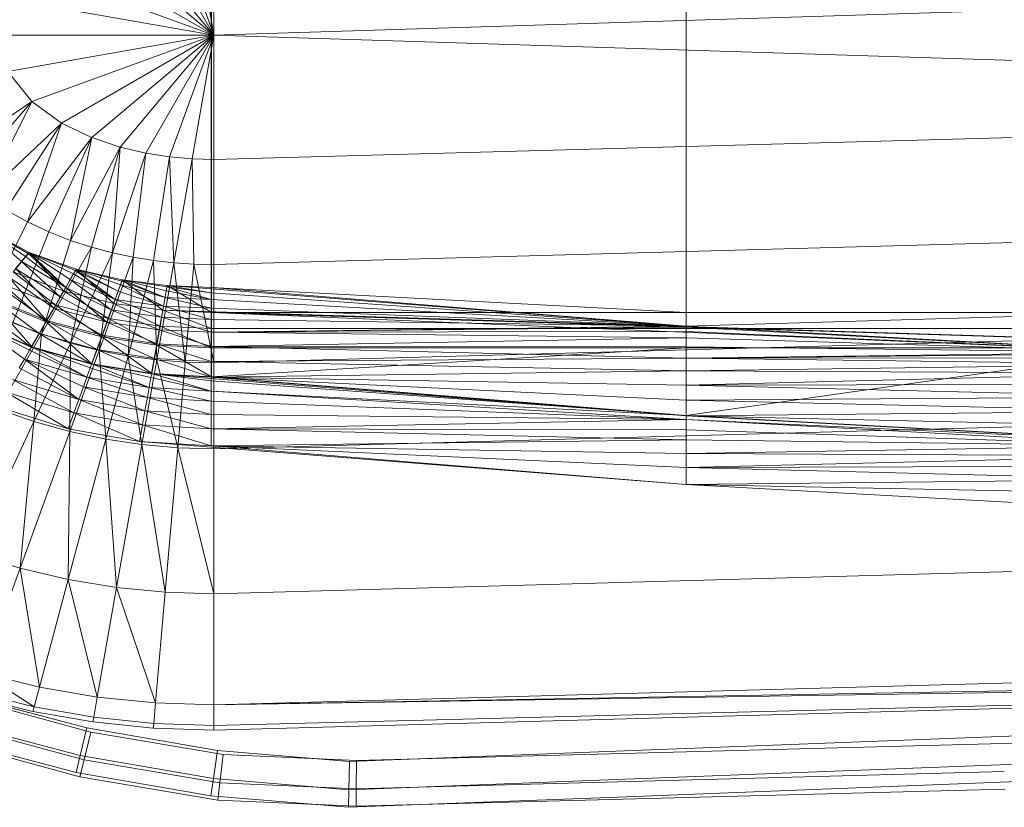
# Model space of a CAD drawing. Header units: metres. Extents: x 397.7 to 427.5, y 12.7 to 28.4.
# Tile 69 of 130: x 406.857 to 407.095, y 27.037 to 27.227. Entities that reach past the tile are written whole.
import ezdxf

# ---------------------------------------------------------------- set-up
doc = ezdxf.new("R2010")
doc.units = ezdxf.units.M
doc.layers.add('A-DETL-____-MBND', color=7, linetype='Continuous', lineweight=18)

# ---------------------------------------------------------------- blocks, each defined once
blk = doc.blocks.new('Family - Inodor P2-153281-05_ELEC_P2')
at = {"layer": 'A-DETL-____-MBND', "color": 253, "true_color": 0xaaaaaa}
for p, q in [((0.21593, 0.13288), (0.21593, 0.26697)), ((0.21593, 0.26697), (0.21593, 0.13288)), ((0.33082, 0.26697), (0.33082, 0.13288)), ((0.33082, 0.26697), (0.33082, 0.13288)), ((0.33082, 0.26697), (0.33082, 0.13288)), ((0.33082, 0.26697), (0.33082, 0.13288)), ((0.21587, 0.2609), (0.21587, 0.13894)), ((0.21587, 0.2609), (0.21587, 0.13894)), ((0.21652, 0.19991), (0.20581, 0.22933)), ((0.21652, 0.19991), (0.21124, 0.22982)), ((0.21652, 0.22997), (0.21652, 0.19991)), ((0.21652, 0.19991), (0.19381, 0.22697)), ((0.21652, 0.19991), (0.20005, 0.22843)), ((0.21652, 0.19991), (0.18699, 0.22469)), ((0.21652, 0.19991), (0.17968, 0.22118)), ((0.21652, 0.19991), (0.17244, 0.21596)), ((0.7262, 0.2159), (0.21652, 0.19991)), ((0.21652, 0.19991), (0.16667, 0.2087)), ((0.21652, 0.19991), (0.16439, 0.19991)), ((0.21652, 0.19991), (0.16667, 0.19112)), ((0.21652, 0.19991), (0.17244, 0.18387)), ((0.21652, 0.19991), (0.17968, 0.17865)), ((0.21652, 0.19991), (0.18699, 0.17514)), ((0.21652, 0.19991), (0.19381, 0.17286)), ((0.21652, 0.19991), (0.20005, 0.17139)), ((0.21652, 0.19991), (0.20581, 0.1705)), ((0.21652, 0.19991), (0.21124, 0.17001)), ((0.7262, 0.18393), (0.21652, 0.19991)), ((0.21652, 0.16986), (0.21652, 0.19991)), ((0.17244, 0.18387), (0.16667, 0.19112)), ((0.17244, 0.18387), (0.15155, 0.16962)), ((0.17244, 0.18387), (0.15617, 0.16507)), ((0.1611, 0.16111), (0.17244, 0.18387)), ((0.17968, 0.17865), (0.17244, 0.18387)), ((0.7262, 0.18393), (0.21652, 0.16986)), ((0.17968, 0.17865), (0.1611, 0.16111)), ((0.17968, 0.17865), (0.16621, 0.1577)), ((0.1714, 0.1548), (0.17968, 0.17865)), ((0.18699, 0.17514), (0.17968, 0.17865)), ((0.18699, 0.17514), (0.1714, 0.1548)), ((0.18699, 0.17514), (0.17661, 0.15235)), ((0.18179, 0.15031), (0.18699, 0.17514)), ((0.19381, 0.17286), (0.18699, 0.17514)), ((0.19381, 0.17286), (0.18179, 0.15031)), ((0.19381, 0.17286), (0.18692, 0.14864)), ((0.19198, 0.14729), (0.19381, 0.17286)), ((0.20005, 0.17139), (0.19381, 0.17286)), ((0.20005, 0.17139), (0.19198, 0.14729)), ((0.19698, 0.14623), (0.20005, 0.17139)), ((0.20581, 0.1705), (0.20005, 0.17139)), ((0.20581, 0.1705), (0.20192, 0.14543)), ((0.21124, 0.17001), (0.20581, 0.1705)), ((0.20681, 0.14488), (0.20581, 0.1705)), ((0.21124, 0.17001), (0.20681, 0.14488)), ((0.21652, 0.16986), (0.21124, 0.17001)), ((0.21167, 0.14455), (0.21124, 0.17001)), ((0.21652, 0.14444), (0.21652, 0.16986)), ((0.1714, 0.1548), (0.16621, 0.1577)), ((0.7262, 0.15852), (0.21652, 0.14444)), ((0.1718, 0.14741), (0.16048, 0.15344)), ((0.16048, 0.15344), (0.1718, 0.14741)), ((0.16048, 0.15344), (0.1718, 0.14741)), ((0.16048, 0.15344), (0.1718, 0.14741)), ((0.16048, 0.15344), (0.1716, 0.14717)), ((0.16048, 0.15344), (0.1716, 0.14717)), ((0.16048, 0.15344), (0.17097, 0.14641)), ((0.16048, 0.15344), (0.17097, 0.14641)), ((0.16048, 0.15344), (0.16994, 0.14519)), ((0.16048, 0.15344), (0.16994, 0.14519)), ((0.16093, 0.13366), (0.1714, 0.1548)), ((0.17661, 0.15235), (0.1714, 0.1548)), ((0.16785, 0.13041), (0.17661, 0.15235)), ((0.17482, 0.12769), (0.18179, 0.15031)), ((0.18179, 0.15031), (0.17661, 0.15235)), ((0.18692, 0.14864), (0.18179, 0.15031)), ((0.18692, 0.14864), (0.17482, 0.12769)), ((0.1818, 0.12547), (0.18692, 0.14864)), ((0.19198, 0.14729), (0.18692, 0.14864)), ((0.1718, 0.14741), (0.16795, 0.14272)), ((0.1718, 0.14741), (0.16795, 0.14272)), ((0.17097, 0.14641), (0.16994, 0.14519)), ((0.17097, 0.14641), (0.16994, 0.14519)), ((0.1716, 0.14717), (0.17097, 0.14641)), ((0.1716, 0.14717), (0.17097, 0.14641)), ((0.18066, 0.13893), (0.17097, 0.14641)), ((0.17097, 0.14641), (0.18066, 0.13893)), ((0.1718, 0.14741), (0.1716, 0.14717)), ((0.1718, 0.14741), (0.1716, 0.14717)), ((0.18066, 0.13893), (0.1716, 0.14717)), ((0.1716, 0.14717), (0.18066, 0.13893)), ((0.18319, 0.14332), (0.1718, 0.14741)), ((0.1718, 0.14741), (0.18319, 0.14332)), ((0.1718, 0.14741), (0.18021, 0.13804)), ((0.1718, 0.14741), (0.18021, 0.13804)), ((0.1718, 0.14741), (0.18319, 0.14332)), ((0.1718, 0.14741), (0.18066, 0.13893)), ((0.1718, 0.14741), (0.18319, 0.14332)), ((0.1718, 0.14741), (0.18303, 0.14305)), ((0.1718, 0.14741), (0.18303, 0.14305)), ((0.1718, 0.14741), (0.18254, 0.1422)), ((0.1718, 0.14741), (0.18254, 0.1422)), ((0.1718, 0.14741), (0.18174, 0.14081)), ((0.1718, 0.14741), (0.18174, 0.14081)), ((0.1718, 0.14741), (0.18066, 0.13893)), ((0.19198, 0.14729), (0.1818, 0.12547)), ((0.18878, 0.1237), (0.19198, 0.14729)), ((0.19698, 0.14623), (0.18878, 0.1237)), ((0.19698, 0.14623), (0.19198, 0.14729)), ((0.19574, 0.12235), (0.19698, 0.14623)), ((0.20192, 0.14543), (0.19574, 0.12235)), ((0.20192, 0.14543), (0.19698, 0.14623)), ((0.20681, 0.14488), (0.20192, 0.14543)), ((0.20268, 0.12141), (0.20192, 0.14543)), ((0.16994, 0.14519), (0.16855, 0.14353)), ((0.16994, 0.14519), (0.16855, 0.14353)), ((0.17932, 0.13662), (0.16855, 0.14353)), ((0.16855, 0.14353), (0.17777, 0.13393)), ((0.16855, 0.14353), (0.17932, 0.13662)), ((0.16855, 0.14353), (0.17777, 0.13393)), ((0.18066, 0.13893), (0.16994, 0.14519)), ((0.16994, 0.14519), (0.17932, 0.13662)), ((0.16994, 0.14519), (0.18066, 0.13893)), ((0.16994, 0.14519), (0.17932, 0.13662)), ((0.18319, 0.14332), (0.18021, 0.13804)), ((0.18319, 0.14332), (0.18021, 0.13804)), ((0.18303, 0.14305), (0.18254, 0.1422)), ((0.18303, 0.14305), (0.18254, 0.1422)), ((0.18319, 0.14332), (0.18303, 0.14305)), ((0.18319, 0.14332), (0.18303, 0.14305)), ((0.19335, 0.13804), (0.18303, 0.14305)), ((0.18303, 0.14305), (0.1926, 0.136)), ((0.18303, 0.14305), (0.19335, 0.13804)), ((0.18303, 0.14305), (0.1926, 0.136)), ((0.19434, 0.14076), (0.18319, 0.14332)), ((0.18319, 0.14332), (0.19434, 0.14076)), ((0.18319, 0.14332), (0.19232, 0.13505)), ((0.18319, 0.14332), (0.19232, 0.13505)), ((0.19434, 0.14076), (0.18319, 0.14332)), ((0.18319, 0.14332), (0.19335, 0.13804)), ((0.18319, 0.14332), (0.19434, 0.14076)), ((0.18319, 0.14332), (0.19423, 0.14047)), ((0.18319, 0.14332), (0.19423, 0.14047)), ((0.18319, 0.14332), (0.19389, 0.13955)), ((0.18319, 0.14332), (0.19389, 0.13955)), ((0.18319, 0.14332), (0.19335, 0.13804)), ((0.20681, 0.14488), (0.20268, 0.12141)), ((0.21167, 0.14455), (0.20681, 0.14488)), ((0.2096, 0.12085), (0.20681, 0.14488)), ((0.21167, 0.14455), (0.2096, 0.12085)), ((0.21652, 0.14444), (0.21167, 0.14455)), ((0.21652, 0.12067), (0.21167, 0.14455)), ((0.21652, 0.14444), (0.21652, 0.12067)), ((0.17777, 0.13393), (0.16682, 0.14147)), ((0.16682, 0.14147), (0.17605, 0.13096)), ((0.16682, 0.14147), (0.17777, 0.13393)), ((0.16682, 0.14147), (0.17605, 0.13096)), ((0.18021, 0.13804), (0.16795, 0.14272)), ((0.18021, 0.13804), (0.16795, 0.14272)), ((0.16795, 0.14272), (0.17826, 0.13467)), ((0.16795, 0.14272), (0.18021, 0.13804)), ((0.16795, 0.14272), (0.17826, 0.13467)), ((0.18174, 0.14081), (0.18066, 0.13893)), ((0.18174, 0.14081), (0.18066, 0.13893)), ((0.18254, 0.1422), (0.18174, 0.14081)), ((0.18254, 0.1422), (0.18174, 0.14081)), ((0.1926, 0.136), (0.18174, 0.14081)), ((0.18174, 0.14081), (0.19169, 0.13349)), ((0.18174, 0.14081), (0.1926, 0.136)), ((0.18174, 0.14081), (0.19169, 0.13349)), ((0.1926, 0.136), (0.18254, 0.1422)), ((0.18254, 0.1422), (0.1926, 0.136)), ((0.19434, 0.14076), (0.19232, 0.13505)), ((0.19434, 0.14076), (0.19232, 0.13505)), ((0.19434, 0.14076), (0.19423, 0.14047)), ((0.19434, 0.14076), (0.19423, 0.14047)), ((0.20519, 0.13938), (0.19434, 0.14076)), ((0.19434, 0.14076), (0.20519, 0.13938)), ((0.19434, 0.14076), (0.2042, 0.1334)), ((0.19434, 0.14076), (0.2042, 0.1334)), ((0.20519, 0.13938), (0.19434, 0.14076)), ((0.19434, 0.14076), (0.20469, 0.13653)), ((0.19434, 0.14076), (0.20519, 0.13938)), ((0.19434, 0.14076), (0.20514, 0.13907)), ((0.19434, 0.14076), (0.20514, 0.13907)), ((0.19434, 0.14076), (0.20497, 0.13811)), ((0.19434, 0.14076), (0.20497, 0.13811)), ((0.19434, 0.14076), (0.20469, 0.13653)), ((0.17605, 0.13096), (0.16483, 0.1391)), ((0.16483, 0.1391), (0.17605, 0.13096)), ((0.17826, 0.13467), (0.16545, 0.13974)), ((0.16545, 0.13974), (0.17592, 0.13062)), ((0.16545, 0.13974), (0.17826, 0.13467)), ((0.16545, 0.13974), (0.17592, 0.13062)), ((0.18066, 0.13893), (0.17932, 0.13662)), ((0.18066, 0.13893), (0.17932, 0.13662)), ((0.19169, 0.13349), (0.18066, 0.13893)), ((0.18066, 0.13893), (0.19063, 0.13057)), ((0.18066, 0.13893), (0.19169, 0.13349)), ((0.18066, 0.13893), (0.19063, 0.13057)), ((0.19389, 0.13955), (0.19335, 0.13804)), ((0.19389, 0.13955), (0.19335, 0.13804)), ((0.19423, 0.14047), (0.19389, 0.13955)), ((0.19423, 0.14047), (0.19389, 0.13955)), ((0.20469, 0.13653), (0.19389, 0.13955)), ((0.19389, 0.13955), (0.20431, 0.13439)), ((0.19389, 0.13955), (0.20469, 0.13653)), ((0.19389, 0.13955), (0.20431, 0.13439)), ((0.20469, 0.13653), (0.19423, 0.14047)), ((0.19423, 0.14047), (0.20469, 0.13653)), ((0.20519, 0.13938), (0.2042, 0.1334)), ((0.20519, 0.13938), (0.2042, 0.1334)), ((0.20514, 0.13907), (0.20497, 0.13811)), ((0.20514, 0.13907), (0.20497, 0.13811)), ((0.20519, 0.13938), (0.20514, 0.13907)), ((0.20519, 0.13938), (0.20514, 0.13907)), ((0.21587, 0.13765), (0.20514, 0.13907)), ((0.20514, 0.13907), (0.21587, 0.13605)), ((0.20514, 0.13907), (0.21587, 0.13765)), ((0.20514, 0.13907), (0.21587, 0.13605)), ((0.20519, 0.13938), (0.21587, 0.13894)), ((0.20519, 0.13938), (0.21587, 0.13894)), ((0.20519, 0.13938), (0.21593, 0.13288)), ((0.20519, 0.13938), (0.21593, 0.13288)), ((0.21587, 0.13894), (0.20519, 0.13938)), ((0.20519, 0.13938), (0.21587, 0.13765)), ((0.20519, 0.13938), (0.21587, 0.13894)), ((0.20519, 0.13938), (0.21587, 0.13863)), ((0.20519, 0.13938), (0.21587, 0.13863)), ((0.20519, 0.13938), (0.21587, 0.13765)), ((0.33082, 0.1296), (0.21587, 0.13894)), ((0.21587, 0.13894), (0.33082, 0.13288)), ((0.21593, 0.13288), (0.21587, 0.13894)), ((0.21587, 0.13894), (0.33082, 0.13288)), ((0.21587, 0.13894), (0.33082, 0.13288)), ((0.21587, 0.13894), (0.21593, 0.13288)), ((0.21587, 0.13894), (0.33082, 0.13288)), ((0.21587, 0.13894), (0.21593, 0.13288)), ((0.33082, 0.1296), (0.21587, 0.13894)), ((0.21587, 0.13894), (0.21587, 0.13863)), ((0.21587, 0.13894), (0.33082, 0.1296)), ((0.21587, 0.13894), (0.21587, 0.13863)), ((0.21587, 0.13863), (0.21587, 0.13765)), ((0.33082, 0.1296), (0.21587, 0.13863)), ((0.21587, 0.13863), (0.33082, 0.1296)), ((0.21587, 0.13863), (0.21587, 0.13765)), ((0.17592, 0.13062), (0.16244, 0.13616)), ((0.16244, 0.13616), (0.17243, 0.12458)), ((0.16244, 0.13616), (0.17592, 0.13062)), ((0.16244, 0.13616), (0.17243, 0.12458)), ((0.17605, 0.13096), (0.16263, 0.13647)), ((0.16263, 0.13647), (0.17422, 0.12779)), ((0.16263, 0.13647), (0.17605, 0.13096)), ((0.16263, 0.13647), (0.17422, 0.12779)), ((0.17932, 0.13662), (0.17777, 0.13393)), ((0.17932, 0.13662), (0.17777, 0.13393)), ((0.18021, 0.13804), (0.17826, 0.13467)), ((0.18021, 0.13804), (0.17826, 0.13467)), ((0.19063, 0.13057), (0.17932, 0.13662)), ((0.17932, 0.13662), (0.19063, 0.13057)), ((0.19232, 0.13505), (0.18021, 0.13804)), ((0.19232, 0.13505), (0.18021, 0.13804)), ((0.18021, 0.13804), (0.19232, 0.13505)), ((0.18021, 0.13804), (0.19099, 0.13139)), ((0.18021, 0.13804), (0.19099, 0.13139)), ((0.1926, 0.136), (0.19169, 0.13349)), ((0.1926, 0.136), (0.19169, 0.13349)), ((0.19335, 0.13804), (0.1926, 0.136)), ((0.19335, 0.13804), (0.1926, 0.136)), ((0.20431, 0.13439), (0.1926, 0.136)), ((0.1926, 0.136), (0.20431, 0.13439)), ((0.1926, 0.136), (0.20385, 0.13176)), ((0.1926, 0.136), (0.20385, 0.13176)), ((0.20431, 0.13439), (0.19335, 0.13804)), ((0.19335, 0.13804), (0.20431, 0.13439)), ((0.20469, 0.13653), (0.20431, 0.13439)), ((0.20469, 0.13653), (0.20431, 0.13439)), ((0.20497, 0.13811), (0.20469, 0.13653)), ((0.20497, 0.13811), (0.20469, 0.13653)), ((0.21587, 0.13605), (0.20469, 0.13653)), ((0.20469, 0.13653), (0.21587, 0.13605)), ((0.20469, 0.13653), (0.21587, 0.13388)), ((0.20469, 0.13653), (0.21587, 0.13388)), ((0.21587, 0.13605), (0.20497, 0.13811)), ((0.20497, 0.13811), (0.21587, 0.13605)), ((0.21587, 0.13765), (0.21587, 0.13605)), ((0.33082, 0.1296), (0.21587, 0.13765)), ((0.21587, 0.13765), (0.33082, 0.1296)), ((0.21587, 0.13765), (0.21587, 0.13605)), ((0.33082, 0.1296), (0.21587, 0.13605)), ((0.21587, 0.13605), (0.21587, 0.13388)), ((0.21587, 0.13605), (0.33082, 0.1296)), ((0.21587, 0.13605), (0.21587, 0.13388)), ((0.17422, 0.12779), (0.16028, 0.13367)), ((0.16028, 0.13367), (0.17234, 0.12452)), ((0.16028, 0.13367), (0.17422, 0.12779)), ((0.16028, 0.13367), (0.17234, 0.12452)), ((0.17826, 0.13467), (0.17592, 0.13062)), ((0.17826, 0.13467), (0.17592, 0.13062)), ((0.17777, 0.13393), (0.17605, 0.13096)), ((0.17777, 0.13393), (0.17605, 0.13096)), ((0.19063, 0.13057), (0.17777, 0.13393)), ((0.17777, 0.13393), (0.18945, 0.12735)), ((0.17777, 0.13393), (0.19063, 0.13057)), ((0.17777, 0.13393), (0.18945, 0.12735)), ((0.19099, 0.13139), (0.17826, 0.13467)), ((0.17826, 0.13467), (0.19099, 0.13139)), ((0.17826, 0.13467), (0.18939, 0.127)), ((0.17826, 0.13467), (0.18939, 0.127)), ((0.19169, 0.13349), (0.19063, 0.13057)), ((0.19169, 0.13349), (0.19063, 0.13057)), ((0.19232, 0.13505), (0.19099, 0.13139)), ((0.19232, 0.13505), (0.19099, 0.13139)), ((0.20385, 0.13176), (0.19169, 0.13349)), ((0.19169, 0.13349), (0.20385, 0.13176)), ((0.19169, 0.13349), (0.20331, 0.1287)), ((0.19169, 0.13349), (0.20331, 0.1287)), ((0.2042, 0.1334), (0.19232, 0.13505)), ((0.2042, 0.1334), (0.19232, 0.13505)), ((0.19232, 0.13505), (0.2042, 0.1334)), ((0.19232, 0.13505), (0.20352, 0.12956)), ((0.19232, 0.13505), (0.20352, 0.12956)), ((0.20431, 0.13439), (0.20385, 0.13176)), ((0.20431, 0.13439), (0.20385, 0.13176)), ((0.21587, 0.13388), (0.20431, 0.13439)), ((0.20431, 0.13439), (0.21587, 0.13388)), ((0.20431, 0.13439), (0.21587, 0.1312)), ((0.20431, 0.13439), (0.21587, 0.1312)), ((0.33082, 0.1296), (0.21587, 0.13388)), ((0.21587, 0.13388), (0.21587, 0.1312)), ((0.21587, 0.13388), (0.33082, 0.1296)), ((0.21587, 0.13388), (0.21587, 0.1312)), ((0.7262, 0.13475), (0.21652, 0.12067)), ((0.19099, 0.13139), (0.18939, 0.127)), ((0.19099, 0.13139), (0.18939, 0.127)), ((0.20352, 0.12956), (0.19099, 0.13139)), ((0.19099, 0.13139), (0.20352, 0.12956)), ((0.19099, 0.13139), (0.20271, 0.12496)), ((0.19099, 0.13139), (0.20271, 0.12496)), ((0.20385, 0.13176), (0.20331, 0.1287)), ((0.20385, 0.13176), (0.20331, 0.1287)), ((0.2042, 0.1334), (0.20352, 0.12956)), ((0.2042, 0.1334), (0.20352, 0.12956)), ((0.21587, 0.1312), (0.20385, 0.13176)), ((0.20385, 0.13176), (0.21587, 0.1312)), ((0.20385, 0.13176), (0.21587, 0.1281)), ((0.20385, 0.13176), (0.21587, 0.1281)), ((0.21593, 0.13288), (0.2042, 0.1334)), ((0.2042, 0.1334), (0.21593, 0.13288)), ((0.2042, 0.1334), (0.7256, 0.11726)), ((0.7262, 0.11723), (0.2042, 0.1334)), ((0.2042, 0.1334), (0.7256, 0.11726)), ((0.21593, 0.13288), (0.2042, 0.1334)), ((0.2042, 0.1334), (0.21593, 0.13288)), ((0.2042, 0.1334), (0.21593, 0.12899)), ((0.2042, 0.1334), (0.21593, 0.12899)), ((0.33082, 0.1296), (0.21587, 0.1312)), ((0.21587, 0.1312), (0.21587, 0.1281)), ((0.21587, 0.1312), (0.33082, 0.1296)), ((0.21587, 0.1312), (0.21587, 0.1281)), ((0.33082, 0.13288), (0.21593, 0.13288)), ((0.33082, 0.13288), (0.21593, 0.13288)), ((0.21593, 0.13288), (0.7256, 0.11726)), ((0.33082, 0.1296), (0.21593, 0.13288)), ((0.33082, 0.13288), (0.21593, 0.13288)), ((0.21593, 0.13288), (0.33082, 0.1296)), ((0.21593, 0.13288), (0.44571, 0.12326)), ((0.21593, 0.13288), (0.44571, 0.12326)), ((0.21593, 0.13288), (0.7256, 0.11726)), ((0.21593, 0.13288), (0.33082, 0.13288)), ((0.21593, 0.13288), (0.21593, 0.12899)), ((0.33082, 0.13288), (0.21593, 0.13288)), ((0.21593, 0.13288), (0.21593, 0.12899)), ((0.33082, 0.13288), (0.33082, 0.1296)), ((0.44571, 0.13288), (0.33082, 0.13288)), ((0.44571, 0.13288), (0.33082, 0.1296)), ((0.44571, 0.13288), (0.33082, 0.13288)), ((0.44571, 0.13288), (0.33082, 0.1296)), ((0.44571, 0.13288), (0.33082, 0.13288)), ((0.44571, 0.13288), (0.33082, 0.13288)), ((0.33082, 0.13288), (0.33082, 0.12899)), ((0.33082, 0.13288), (0.33082, 0.12899)), ((0.17234, 0.12452), (0.15785, 0.13078)), ((0.17243, 0.12458), (0.15796, 0.13081)), ((0.15796, 0.13081), (0.17243, 0.12458)), ((0.15796, 0.13081), (0.17189, 0.12374)), ((0.15796, 0.13081), (0.17189, 0.12374)), ((0.15796, 0.13081), (0.17066, 0.12161)), ((0.15796, 0.13081), (0.17066, 0.12161)), ((0.17482, 0.12769), (0.16785, 0.13041)), ((0.17592, 0.13062), (0.17243, 0.12458)), ((0.17592, 0.13062), (0.17243, 0.12458)), ((0.17605, 0.13096), (0.17422, 0.12779)), ((0.17605, 0.13096), (0.17422, 0.12779)), ((0.18939, 0.127), (0.17592, 0.13062)), ((0.17592, 0.13062), (0.18939, 0.127)), ((0.17592, 0.13062), (0.187, 0.12044)), ((0.17592, 0.13062), (0.187, 0.12044)), ((0.18945, 0.12735), (0.17605, 0.13096)), ((0.17605, 0.13096), (0.1882, 0.12391)), ((0.17605, 0.13096), (0.18945, 0.12735)), ((0.17605, 0.13096), (0.1882, 0.12391)), ((0.19063, 0.13057), (0.18945, 0.12735)), ((0.19063, 0.13057), (0.18945, 0.12735)), ((0.20331, 0.1287), (0.19063, 0.13057)), ((0.19063, 0.13057), (0.20331, 0.1287)), ((0.19063, 0.13057), (0.20272, 0.12532)), ((0.19063, 0.13057), (0.20272, 0.12532)), ((0.20352, 0.12956), (0.20271, 0.12496)), ((0.20352, 0.12956), (0.20271, 0.12496)), ((0.20331, 0.1287), (0.20272, 0.12532)), ((0.20331, 0.1287), (0.20272, 0.12532)), ((0.21587, 0.1281), (0.20331, 0.1287)), ((0.20331, 0.1287), (0.21587, 0.1281)), ((0.20331, 0.1287), (0.21587, 0.12467)), ((0.20331, 0.1287), (0.21587, 0.12467)), ((0.21593, 0.12899), (0.20352, 0.12956)), ((0.20352, 0.12956), (0.21593, 0.12899)), ((0.20352, 0.12956), (0.21593, 0.12431)), ((0.20352, 0.12956), (0.21593, 0.12431)), ((0.33082, 0.1296), (0.21587, 0.1281)), ((0.33082, 0.1296), (0.21587, 0.1281)), ((0.33082, 0.12929), (0.21587, 0.1281)), ((0.33082, 0.12929), (0.21587, 0.1281)), ((0.33082, 0.12899), (0.21593, 0.12899)), ((0.21593, 0.12899), (0.21593, 0.12431)), ((0.33082, 0.12899), (0.21593, 0.12899)), ((0.21593, 0.12899), (0.21593, 0.12431)), ((0.44571, 0.12326), (0.33082, 0.1296)), ((0.33082, 0.1296), (0.44571, 0.12326)), ((0.44571, 0.12326), (0.33082, 0.1296)), ((0.33082, 0.1296), (0.33082, 0.12929)), ((0.33082, 0.1296), (0.44571, 0.12326)), ((0.33082, 0.1296), (0.33082, 0.12929)), ((0.44571, 0.12326), (0.33082, 0.12929)), ((0.33082, 0.12929), (0.33082, 0.12831)), ((0.33082, 0.12929), (0.44571, 0.12326)), ((0.33082, 0.12929), (0.33082, 0.12831)), ((0.44571, 0.12899), (0.33082, 0.12899)), ((0.44571, 0.12899), (0.33082, 0.12899)), ((0.33082, 0.12899), (0.33082, 0.12431)), ((0.33082, 0.12899), (0.33082, 0.12431)), ((0.17482, 0.12769), (0.16433, 0.10952)), ((0.17422, 0.12779), (0.17234, 0.12452)), ((0.17422, 0.12779), (0.17234, 0.12452)), ((0.17296, 0.1065), (0.17482, 0.12769)), ((0.1882, 0.12391), (0.17422, 0.12779)), ((0.17422, 0.12779), (0.18691, 0.12037)), ((0.17422, 0.12779), (0.1882, 0.12391)), ((0.17422, 0.12779), (0.18691, 0.12037)), ((0.1818, 0.12547), (0.17482, 0.12769)), ((0.18939, 0.127), (0.187, 0.12044)), ((0.18939, 0.127), (0.187, 0.12044)), ((0.18945, 0.12735), (0.1882, 0.12391)), ((0.18945, 0.12735), (0.1882, 0.12391)), ((0.20271, 0.12496), (0.18939, 0.127)), ((0.18939, 0.127), (0.20271, 0.12496)), ((0.18939, 0.127), (0.2015, 0.11809)), ((0.18939, 0.127), (0.2015, 0.11809)), ((0.20272, 0.12532), (0.18945, 0.12735)), ((0.18945, 0.12735), (0.20272, 0.12532)), ((0.18945, 0.12735), (0.20208, 0.12172)), ((0.18945, 0.12735), (0.20208, 0.12172)), ((0.33082, 0.12831), (0.21587, 0.1281)), ((0.33082, 0.12831), (0.21587, 0.1281)), ((0.21587, 0.1281), (0.21587, 0.12467)), ((0.33082, 0.12671), (0.21587, 0.1281)), ((0.21587, 0.1281), (0.33082, 0.12671)), ((0.21587, 0.1281), (0.21587, 0.12467)), ((0.33082, 0.12671), (0.21587, 0.12467)), ((0.33082, 0.12671), (0.21587, 0.12467)), ((0.44571, 0.12326), (0.33082, 0.12831)), ((0.33082, 0.12831), (0.33082, 0.12671)), ((0.33082, 0.12831), (0.44571, 0.12326)), ((0.33082, 0.12831), (0.33082, 0.12671)), ((0.44571, 0.12326), (0.33082, 0.12671)), ((0.33082, 0.12671), (0.33082, 0.12454)), ((0.33082, 0.12671), (0.44571, 0.12326)), ((0.33082, 0.12671), (0.33082, 0.12454)), ((0.17243, 0.12458), (0.17189, 0.12374)), ((0.17243, 0.12458), (0.17189, 0.12374)), ((0.18691, 0.12037), (0.17234, 0.12452)), ((0.187, 0.12044), (0.17243, 0.12458)), ((0.17243, 0.12458), (0.18577, 0.11721)), ((0.17243, 0.12458), (0.187, 0.12044)), ((0.17243, 0.12458), (0.18661, 0.11952)), ((0.17243, 0.12458), (0.18661, 0.11952)), ((0.17243, 0.12458), (0.18577, 0.11721)), ((0.1818, 0.12547), (0.17296, 0.1065)), ((0.18164, 0.10408), (0.1818, 0.12547)), ((0.18878, 0.1237), (0.1818, 0.12547)), ((0.1882, 0.12391), (0.18691, 0.12037)), ((0.1882, 0.12391), (0.18691, 0.12037)), ((0.20208, 0.12172), (0.1882, 0.12391)), ((0.1882, 0.12391), (0.20208, 0.12172)), ((0.1882, 0.12391), (0.20142, 0.11801)), ((0.1882, 0.12391), (0.20142, 0.11801)), ((0.20271, 0.12496), (0.2015, 0.11809)), ((0.20271, 0.12496), (0.2015, 0.11809)), ((0.20272, 0.12532), (0.20208, 0.12172)), ((0.20272, 0.12532), (0.20208, 0.12172)), ((0.21593, 0.12431), (0.20271, 0.12496)), ((0.20271, 0.12496), (0.21593, 0.12431)), ((0.20271, 0.12496), (0.21593, 0.11733)), ((0.20271, 0.12496), (0.21593, 0.11733)), ((0.21587, 0.12467), (0.20272, 0.12532)), ((0.20272, 0.12532), (0.21587, 0.12467)), ((0.20272, 0.12532), (0.21587, 0.12101)), ((0.20272, 0.12532), (0.21587, 0.12101)), ((0.33082, 0.12454), (0.21587, 0.12467)), ((0.21587, 0.12467), (0.21587, 0.12101)), ((0.21587, 0.12467), (0.33082, 0.12454)), ((0.21587, 0.12467), (0.33082, 0.12186)), ((0.21587, 0.12467), (0.33082, 0.12186)), ((0.21587, 0.12467), (0.21587, 0.12101)), ((0.33082, 0.12431), (0.21593, 0.12431)), ((0.21593, 0.12431), (0.21593, 0.11733)), ((0.33082, 0.12431), (0.21593, 0.11733)), ((0.33082, 0.12431), (0.21593, 0.12431)), ((0.21593, 0.11733), (0.21593, 0.12431)), ((0.33082, 0.12431), (0.21593, 0.11733)), ((0.44571, 0.12326), (0.33082, 0.12454)), ((0.33082, 0.12454), (0.33082, 0.12186)), ((0.33082, 0.12454), (0.44571, 0.12326)), ((0.33082, 0.12454), (0.33082, 0.12186)), ((0.44571, 0.12431), (0.33082, 0.12431)), ((0.44571, 0.12431), (0.33082, 0.10799)), ((0.44571, 0.12431), (0.33082, 0.12431)), ((0.33082, 0.10799), (0.33082, 0.12431)), ((0.44571, 0.12431), (0.33082, 0.10799)), ((0.33082, 0.12431), (0.33082, 0.10799)), ((0.17066, 0.12161), (0.16944, 0.1195)), ((0.17066, 0.12161), (0.16944, 0.1195)), ((0.17189, 0.12374), (0.17066, 0.12161)), ((0.17189, 0.12374), (0.17066, 0.12161)), ((0.18577, 0.11721), (0.17066, 0.12161)), ((0.17066, 0.12161), (0.18381, 0.11184)), ((0.17066, 0.12161), (0.18577, 0.11721)), ((0.17066, 0.12161), (0.18494, 0.11492)), ((0.17066, 0.12161), (0.18494, 0.11492)), ((0.17066, 0.12161), (0.18381, 0.11184)), ((0.18577, 0.11721), (0.17189, 0.12374)), ((0.17189, 0.12374), (0.18577, 0.11721)), ((0.18878, 0.1237), (0.18164, 0.10408)), ((0.19574, 0.12235), (0.18878, 0.1237)), ((0.19035, 0.10224), (0.18878, 0.1237)), ((0.19574, 0.12235), (0.19035, 0.10224)), ((0.20268, 0.12141), (0.19574, 0.12235)), ((0.19907, 0.10094), (0.19574, 0.12235)), ((0.20208, 0.12172), (0.20142, 0.11801)), ((0.20208, 0.12172), (0.20142, 0.11801)), ((0.21587, 0.12101), (0.20208, 0.12172)), ((0.20208, 0.12172), (0.21587, 0.12101)), ((0.20208, 0.12172), (0.21587, 0.11724)), ((0.20208, 0.12172), (0.21587, 0.11724)), ((0.33082, 0.12186), (0.21587, 0.12101)), ((0.33082, 0.12186), (0.21587, 0.12101)), ((0.44571, 0.12326), (0.33082, 0.12186)), ((0.44571, 0.12326), (0.33082, 0.12186)), ((0.44571, 0.12295), (0.33082, 0.12186)), ((0.44571, 0.12295), (0.33082, 0.12186)), ((0.44571, 0.12197), (0.33082, 0.12186)), ((0.44571, 0.12197), (0.33082, 0.12186)), ((0.44571, 0.12037), (0.33082, 0.12186)), ((0.33082, 0.12186), (0.33082, 0.11876)), ((0.33082, 0.12186), (0.44571, 0.12037)), ((0.33082, 0.12186), (0.33082, 0.11876)), ((0.18381, 0.11184), (0.16944, 0.1195)), ((0.16944, 0.1195), (0.18381, 0.11184)), ((0.18661, 0.11952), (0.18577, 0.11721)), ((0.18661, 0.11952), (0.18577, 0.11721)), ((0.187, 0.12044), (0.18661, 0.11952)), ((0.187, 0.12044), (0.18661, 0.11952)), ((0.20085, 0.1147), (0.18661, 0.11952)), ((0.18661, 0.11952), (0.20085, 0.1147)), ((0.20142, 0.11801), (0.18691, 0.12037)), ((0.2015, 0.11809), (0.187, 0.12044)), ((0.187, 0.12044), (0.20085, 0.1147)), ((0.187, 0.12044), (0.2015, 0.11809)), ((0.187, 0.12044), (0.20127, 0.11712)), ((0.187, 0.12044), (0.20127, 0.11712)), ((0.187, 0.12044), (0.20085, 0.1147)), ((0.20268, 0.12141), (0.19907, 0.10094)), ((0.2096, 0.12085), (0.20268, 0.12141)), ((0.20779, 0.10017), (0.20268, 0.12141)), ((0.2096, 0.12085), (0.20779, 0.10017)), ((0.21652, 0.12067), (0.2096, 0.12085)), ((0.33082, 0.11876), (0.21587, 0.12101)), ((0.21587, 0.12101), (0.21587, 0.11724)), ((0.21587, 0.12101), (0.33082, 0.11876)), ((0.21587, 0.12101), (0.21587, 0.11724)), ((0.21652, 0.12067), (0.21652, 0.09991)), ((0.44571, 0.12037), (0.33082, 0.11876)), ((0.44571, 0.12037), (0.33082, 0.11876)), ((0.18577, 0.11721), (0.18494, 0.11492)), ((0.18577, 0.11721), (0.18494, 0.11492)), ((0.20085, 0.1147), (0.18577, 0.11721)), ((0.18577, 0.11721), (0.20042, 0.1123)), ((0.18577, 0.11721), (0.20085, 0.1147)), ((0.18577, 0.11721), (0.20042, 0.1123)), ((0.20127, 0.11712), (0.20085, 0.1147)), ((0.20127, 0.11712), (0.20085, 0.1147)), ((0.2015, 0.11809), (0.20127, 0.11712)), ((0.2015, 0.11809), (0.20127, 0.11712)), ((0.21587, 0.11388), (0.20127, 0.11712)), ((0.20127, 0.11712), (0.21587, 0.11388)), ((0.21587, 0.11724), (0.20142, 0.11801)), ((0.20142, 0.11801), (0.21587, 0.11724)), ((0.20142, 0.11801), (0.33082, 0.1079)), ((0.21593, 0.11733), (0.2015, 0.11809)), ((0.2015, 0.11809), (0.21593, 0.11733)), ((0.2015, 0.11809), (0.21587, 0.11634)), ((0.2015, 0.11809), (0.21587, 0.11388)), ((0.2015, 0.11809), (0.21587, 0.11634)), ((0.2015, 0.11809), (0.21587, 0.11388)), ((0.33082, 0.11876), (0.21587, 0.11724)), ((0.33082, 0.11876), (0.21587, 0.11724)), ((0.21593, 0.11733), (0.21587, 0.11634)), ((0.21593, 0.11733), (0.21587, 0.11634)), ((0.33082, 0.11533), (0.21587, 0.11724)), ((0.21587, 0.11724), (0.33082, 0.1079)), ((0.21587, 0.11724), (0.33082, 0.11533)), ((0.21587, 0.11724), (0.33082, 0.11167)), ((0.21587, 0.11724), (0.33082, 0.11167)), ((0.21587, 0.11724), (0.33082, 0.1079)), ((0.33082, 0.10799), (0.21593, 0.11733)), ((0.21593, 0.11733), (0.33082, 0.10799)), ((0.44571, 0.11819), (0.33082, 0.11876)), ((0.33082, 0.11876), (0.44571, 0.11819)), ((0.33082, 0.11876), (0.33082, 0.11533)), ((0.33082, 0.11876), (0.33082, 0.11533)), ((0.44571, 0.11819), (0.33082, 0.11533)), ((0.44571, 0.11819), (0.33082, 0.11533)), ((0.18381, 0.11184), (0.1678, 0.11666)), ((0.1678, 0.11666), (0.18265, 0.10863)), ((0.1678, 0.11666), (0.18381, 0.11184)), ((0.1678, 0.11666), (0.18265, 0.10863)), ((0.18494, 0.11492), (0.18381, 0.11184)), ((0.18494, 0.11492), (0.18381, 0.11184)), ((0.20042, 0.1123), (0.18494, 0.11492)), ((0.18494, 0.11492), (0.20042, 0.1123)), ((0.18494, 0.11492), (0.19985, 0.10907)), ((0.18494, 0.11492), (0.19985, 0.10907)), ((0.20085, 0.1147), (0.20042, 0.1123)), ((0.20085, 0.1147), (0.20042, 0.1123)), ((0.21587, 0.11388), (0.20085, 0.1147)), ((0.20085, 0.1147), (0.21587, 0.11388)), ((0.20085, 0.1147), (0.21587, 0.11145)), ((0.20085, 0.1147), (0.21587, 0.11145)), ((0.21587, 0.11634), (0.21587, 0.11388)), ((0.33082, 0.10799), (0.21587, 0.11634)), ((0.21587, 0.11634), (0.33082, 0.10799)), ((0.21587, 0.11634), (0.21587, 0.11388)), ((0.44571, 0.11552), (0.33082, 0.11533)), ((0.44571, 0.11552), (0.33082, 0.11533)), ((0.33082, 0.11533), (0.33082, 0.11167)), ((0.44571, 0.11242), (0.33082, 0.11533)), ((0.33082, 0.11533), (0.44571, 0.11242)), ((0.33082, 0.11533), (0.33082, 0.11167)), ((0.18265, 0.10863), (0.16609, 0.1137)), ((0.16609, 0.1137), (0.18124, 0.10478)), ((0.16609, 0.1137), (0.18265, 0.10863)), ((0.16609, 0.1137), (0.18124, 0.10478)), ((0.20042, 0.1123), (0.19985, 0.10907)), ((0.20042, 0.1123), (0.19985, 0.10907)), ((0.21587, 0.11145), (0.20042, 0.1123)), ((0.20042, 0.1123), (0.21587, 0.11145)), ((0.20042, 0.1123), (0.21587, 0.10817)), ((0.20042, 0.1123), (0.21587, 0.10817)), ((0.33082, 0.10799), (0.21587, 0.11388)), ((0.21587, 0.11388), (0.21587, 0.11145)), ((0.21587, 0.11388), (0.33077, 0.10699)), ((0.21587, 0.11388), (0.21587, 0.11145)), ((0.21587, 0.11388), (0.33082, 0.10799)), ((0.21587, 0.11388), (0.33077, 0.10699)), ((0.7262, 0.11399), (0.21652, 0.09991)), ((0.44571, 0.11242), (0.33082, 0.11167)), ((0.44571, 0.11242), (0.33082, 0.11167)), ((0.18124, 0.10478), (0.16404, 0.11016)), ((0.18381, 0.11184), (0.18265, 0.10863)), ((0.18381, 0.11184), (0.18265, 0.10863)), ((0.19985, 0.10907), (0.18381, 0.11184)), ((0.18381, 0.11184), (0.19985, 0.10907)), ((0.18381, 0.11184), (0.19926, 0.1057)), ((0.18381, 0.11184), (0.19926, 0.1057)), ((0.33077, 0.10699), (0.21587, 0.11145)), ((0.21587, 0.11145), (0.21587, 0.10817)), ((0.21587, 0.11145), (0.33077, 0.10699)), ((0.21587, 0.11145), (0.21587, 0.10817)), ((0.33082, 0.11167), (0.33082, 0.1079)), ((0.44571, 0.10898), (0.33082, 0.11167)), ((0.33082, 0.11167), (0.44571, 0.10898)), ((0.33082, 0.11167), (0.33082, 0.1079)), ((0.17296, 0.1065), (0.16433, 0.10952)), ((0.18265, 0.10863), (0.18124, 0.10478)), ((0.18265, 0.10863), (0.18124, 0.10478)), ((0.19926, 0.1057), (0.18265, 0.10863)), ((0.18265, 0.10863), (0.19926, 0.1057)), ((0.18265, 0.10863), (0.19854, 0.10167)), ((0.18265, 0.10863), (0.19854, 0.10167)), ((0.19985, 0.10907), (0.19926, 0.1057)), ((0.19985, 0.10907), (0.19926, 0.1057)), ((0.21587, 0.10817), (0.19985, 0.10907)), ((0.19985, 0.10907), (0.21587, 0.10817)), ((0.19985, 0.10907), (0.21587, 0.10475)), ((0.19985, 0.10907), (0.21587, 0.10475)), ((0.33077, 0.10699), (0.21587, 0.10817)), ((0.21587, 0.10817), (0.21587, 0.10475)), ((0.21587, 0.10817), (0.33077, 0.10699)), ((0.21587, 0.10817), (0.21587, 0.10475)), ((0.33082, 0.10799), (0.33077, 0.10699)), ((0.33082, 0.10799), (0.33077, 0.10699)), ((0.44571, 0.10898), (0.33082, 0.1079)), ((0.44571, 0.10898), (0.33082, 0.1079)), ((0.44572, 0.10165), (0.33082, 0.10799)), ((0.33082, 0.10799), (0.44572, 0.10165)), ((0.44571, 0.10533), (0.33082, 0.1079)), ((0.33082, 0.1079), (0.44571, 0.10533)), ((0.33082, 0.1079), (0.44571, 0.10156)), ((0.17296, 0.1065), (0.15807, 0.07457)), ((0.16961, 0.07104), (0.17296, 0.1065)), ((0.18164, 0.10408), (0.17296, 0.1065)), ((0.19926, 0.1057), (0.19854, 0.10167)), ((0.19926, 0.1057), (0.19854, 0.10167)), ((0.21587, 0.10475), (0.19926, 0.1057)), ((0.19926, 0.1057), (0.21587, 0.10475)), ((0.19926, 0.1057), (0.21587, 0.10065)), ((0.19926, 0.1057), (0.21587, 0.10065)), ((0.33077, 0.10699), (0.21587, 0.10475)), ((0.33077, 0.10699), (0.21587, 0.10475)), ((0.44572, 0.10165), (0.33077, 0.10699)), ((0.33077, 0.10699), (0.33077, 0.10454)), ((0.33077, 0.10699), (0.44566, 0.10065)), ((0.33077, 0.10699), (0.33077, 0.10454)), ((0.33077, 0.10699), (0.44572, 0.10165)), ((0.33077, 0.10699), (0.44566, 0.10065)), ((0.18164, 0.10408), (0.16961, 0.07104)), ((0.19854, 0.10167), (0.18124, 0.10478)), ((0.18126, 0.06833), (0.18164, 0.10408)), ((0.19035, 0.10224), (0.18164, 0.10408)), ((0.33077, 0.10454), (0.21587, 0.10475)), ((0.21587, 0.10475), (0.21587, 0.10065)), ((0.21587, 0.10475), (0.33077, 0.10454)), ((0.21587, 0.10475), (0.33077, 0.1021)), ((0.21587, 0.10475), (0.33077, 0.1021)), ((0.21587, 0.10475), (0.21587, 0.10065)), ((0.44566, 0.10065), (0.33077, 0.10454)), ((0.33077, 0.10454), (0.33077, 0.1021)), ((0.33077, 0.10454), (0.44566, 0.10065)), ((0.33077, 0.10454), (0.33077, 0.1021)), ((0.19035, 0.10224), (0.18126, 0.06833)), ((0.19907, 0.10094), (0.19035, 0.10224)), ((0.19298, 0.06641), (0.19035, 0.10224)), ((0.19907, 0.10094), (0.19298, 0.06641)), ((0.21587, 0.10065), (0.19854, 0.10167)), ((0.19854, 0.10167), (0.21587, 0.10065)), ((0.19854, 0.10167), (0.33076, 0.09131)), ((0.20779, 0.10017), (0.19907, 0.10094)), ((0.20474, 0.06526), (0.19907, 0.10094)), ((0.20779, 0.10017), (0.20474, 0.06526)), ((0.21652, 0.09991), (0.20779, 0.10017)), ((0.21652, 0.06488), (0.20779, 0.10017)), ((0.33077, 0.1021), (0.21587, 0.10065)), ((0.33077, 0.1021), (0.21587, 0.10065)), ((0.33077, 0.09882), (0.21587, 0.10065)), ((0.21587, 0.10065), (0.33076, 0.09131)), ((0.21587, 0.10065), (0.33077, 0.09882)), ((0.21587, 0.10065), (0.33077, 0.0954)), ((0.21587, 0.10065), (0.33077, 0.0954)), ((0.21587, 0.10065), (0.33076, 0.09131)), ((0.44566, 0.10065), (0.33077, 0.1021)), ((0.33077, 0.1021), (0.33077, 0.09882)), ((0.33077, 0.1021), (0.44566, 0.10065)), ((0.33077, 0.1021), (0.33077, 0.09882)), ((0.44566, 0.10065), (0.33077, 0.09882)), ((0.44566, 0.10065), (0.33077, 0.09882)), ((0.21652, 0.09991), (0.21652, 0.06488)), ((0.33077, 0.09882), (0.33077, 0.0954)), ((0.44566, 0.0982), (0.33077, 0.09882)), ((0.33077, 0.09882), (0.44566, 0.0982)), ((0.33077, 0.09882), (0.33077, 0.0954)), ((0.44566, 0.0982), (0.33077, 0.0954)), ((0.44566, 0.0982), (0.33077, 0.0954)), ((0.33077, 0.0954), (0.33076, 0.09131)), ((0.33077, 0.0954), (0.33076, 0.09131)), ((0.44566, 0.09576), (0.33077, 0.0954)), ((0.44566, 0.09576), (0.33077, 0.0954)), ((0.44566, 0.09248), (0.33077, 0.0954)), ((0.33077, 0.0954), (0.44566, 0.09248)), ((0.44566, 0.09248), (0.33076, 0.09131)), ((0.44566, 0.09248), (0.33076, 0.09131)), ((0.44566, 0.08906), (0.33076, 0.09131)), ((0.33076, 0.09131), (0.44566, 0.08906)), ((0.33076, 0.09131), (0.44566, 0.08497)), ((0.7262, 0.07896), (0.21652, 0.06488)), ((0.16961, 0.07104), (0.15807, 0.07457)), ((0.16961, 0.07104), (0.16039, 0.04571)), ((0.18126, 0.06833), (0.16961, 0.07104)), ((0.17429, 0.04232), (0.16961, 0.07104)), ((0.18126, 0.06833), (0.17429, 0.04232)), ((0.19298, 0.06641), (0.18126, 0.06833)), ((0.1883, 0.03991), (0.18126, 0.06833)), ((0.19298, 0.06641), (0.1883, 0.03991)), ((0.20474, 0.06526), (0.19298, 0.06641)), ((0.20239, 0.03847), (0.19298, 0.06641)), ((0.20474, 0.06526), (0.20239, 0.03847)), ((0.21652, 0.06488), (0.20474, 0.06526)), ((0.21652, 0.06488), (0.21652, 0.03799)), ((0.7262, 0.05207), (0.21652, 0.03799)), ((0.17429, 0.04232), (0.16039, 0.04571)), ((0.17301, 0.03754), (0.16039, 0.04571)), ((0.7262, 0.04712), (0.21652, 0.03799)), ((0.7262, 0.04594), (0.21652, 0.03799)), ((0.7262, 0.04594), (0.21652, 0.03305)), ((0.7262, 0.04594), (0.21652, 0.03186)), ((0.15485, 0.04061), (0.18578, 0.03244)), ((0.15485, 0.04061), (0.18578, 0.03244)), ((0.15485, 0.04061), (0.18578, 0.03244)), ((0.18578, 0.03244), (0.15485, 0.04061)), ((0.17301, 0.03754), (0.1587, 0.04106)), ((0.17429, 0.04232), (0.17301, 0.03754)), ((0.1883, 0.03991), (0.17429, 0.04232)), ((0.15553, 0.03989), (0.18674, 0.03138)), ((0.15553, 0.03989), (0.18674, 0.03138)), ((0.1727, 0.03639), (0.1583, 0.03995)), ((0.1883, 0.03991), (0.18745, 0.03504)), ((0.20239, 0.03847), (0.1883, 0.03991)), ((0.20239, 0.03847), (0.20196, 0.03354)), ((0.21652, 0.03799), (0.20239, 0.03847)), ((0.17301, 0.03754), (0.1727, 0.03639)), ((0.18724, 0.03387), (0.1727, 0.03639)), ((0.18745, 0.03504), (0.17301, 0.03754)), ((0.21652, 0.03305), (0.21652, 0.03799)), ((0.40749, 0.0287), (0.72691, 0.03582)), ((0.40749, 0.0287), (0.72691, 0.03582)), ((0.18417, 0.02577), (0.15261, 0.0341)), ((0.18417, 0.02577), (0.15261, 0.0341)), ((0.15326, 0.0334), (0.18512, 0.02471)), ((0.15326, 0.0334), (0.18512, 0.02471)), ((0.18745, 0.03504), (0.18724, 0.03387)), ((0.20186, 0.03236), (0.18724, 0.03387)), ((0.20196, 0.03354), (0.18745, 0.03504)), ((0.20196, 0.03354), (0.20186, 0.03236)), ((0.21652, 0.03305), (0.20196, 0.03354)), ((0.18417, 0.02577), (0.18578, 0.03244)), ((0.18578, 0.03244), (0.18417, 0.02577)), ((0.18512, 0.02471), (0.18674, 0.03138)), ((0.18674, 0.03138), (0.18512, 0.02471)), ((0.18578, 0.03244), (0.21736, 0.027)), ((0.18578, 0.03244), (0.21736, 0.027)), ((0.18578, 0.03244), (0.21736, 0.027)), ((0.21736, 0.027), (0.18578, 0.03244)), ((0.18674, 0.03138), (0.21873, 0.02599)), ((0.18674, 0.03138), (0.21873, 0.02599)), ((0.21652, 0.03186), (0.20186, 0.03236)), ((0.21652, 0.03186), (0.21652, 0.03305)), ((0.31375, 0.02678), (0.44025, 0.03169)), ((0.31375, 0.02678), (0.44025, 0.03169)), ((0.31375, 0.02678), (0.44025, 0.03169)), ((0.44025, 0.03169), (0.31375, 0.02678)), ((0.18317, 0.02165), (0.15122, 0.03008)), ((0.18317, 0.02165), (0.15122, 0.03008)), ((0.15186, 0.02938), (0.18411, 0.02059)), ((0.15186, 0.02938), (0.18411, 0.02059)), ((0.25103, 0.02458), (0.40749, 0.0287)), ((0.25103, 0.02458), (0.40749, 0.0287)), ((0.2164, 0.02022), (0.21736, 0.027)), ((0.21736, 0.027), (0.2164, 0.02022)), ((0.21736, 0.027), (0.24933, 0.02433)), ((0.21736, 0.027), (0.24933, 0.02433)), ((0.21736, 0.027), (0.24933, 0.02433)), ((0.24933, 0.02433), (0.21736, 0.027)), ((0.24933, 0.02433), (0.31375, 0.02678)), ((0.24933, 0.02433), (0.31375, 0.02678)), ((0.24933, 0.02433), (0.31375, 0.02678)), ((0.31375, 0.02678), (0.24933, 0.02433)), ((0.18317, 0.02165), (0.18417, 0.02577)), ((0.18417, 0.02577), (0.18317, 0.02165)), ((0.18411, 0.02059), (0.18512, 0.02471)), ((0.18512, 0.02471), (0.18411, 0.02059)), ((0.2164, 0.02022), (0.18417, 0.02577)), ((0.2164, 0.02022), (0.18417, 0.02577)), ((0.18512, 0.02471), (0.21793, 0.01918)), ((0.18512, 0.02471), (0.21793, 0.01918)), ((0.21793, 0.01918), (0.21873, 0.02599)), ((0.21873, 0.02599), (0.21793, 0.01918)), ((0.21873, 0.02599), (0.25103, 0.02458)), ((0.21873, 0.02599), (0.25103, 0.02458)), ((0.24916, 0.01748), (0.24933, 0.02433)), ((0.24933, 0.02433), (0.24916, 0.01748)), ((0.25097, 0.01774), (0.25103, 0.02458)), ((0.25103, 0.02458), (0.25097, 0.01774)), ((0.44054, 0.02486), (0.31404, 0.01995)), ((0.44054, 0.02486), (0.31404, 0.01995)), ((0.2158, 0.01602), (0.18317, 0.02165)), ((0.2158, 0.01602), (0.18317, 0.02165)), ((0.25097, 0.01774), (0.40776, 0.02187)), ((0.25097, 0.01774), (0.40776, 0.02187)), ((0.18411, 0.02059), (0.21744, 0.01497)), ((0.18411, 0.02059), (0.21744, 0.01497)), ((0.2158, 0.01602), (0.2164, 0.02022)), ((0.2164, 0.02022), (0.2158, 0.01602)), ((0.24916, 0.01748), (0.2164, 0.02022)), ((0.24916, 0.01748), (0.2164, 0.02022)), ((0.21744, 0.01497), (0.21793, 0.01918)), ((0.21793, 0.01918), (0.21744, 0.01497)), ((0.21793, 0.01918), (0.25097, 0.01774)), ((0.21793, 0.01918), (0.25097, 0.01774)), ((0.31404, 0.01995), (0.24916, 0.01748)), ((0.31404, 0.01995), (0.24916, 0.01748)), ((0.44073, 0.02064), (0.31422, 0.01573)), ((0.44073, 0.02064), (0.31422, 0.01573)), ((0.24905, 0.01324), (0.24916, 0.01748)), ((0.24916, 0.01748), (0.24905, 0.01324)), ((0.25093, 0.01351), (0.25097, 0.01774)), ((0.25097, 0.01774), (0.25093, 0.01351)), ((0.25093, 0.01351), (0.40793, 0.01764)), ((0.25093, 0.01351), (0.40793, 0.01764)), ((0.24905, 0.01324), (0.2158, 0.01602)), ((0.24905, 0.01324), (0.2158, 0.01602)), ((0.21744, 0.01497), (0.25093, 0.01351)), ((0.21744, 0.01497), (0.25093, 0.01351)), ((0.31422, 0.01573), (0.24905, 0.01324)), ((0.31422, 0.01573), (0.24905, 0.01324))]:
    blk.add_line(p, q, dxfattribs=at)
blk = doc.blocks.new('LONDR55-XX_ZZ-ARQ-CAA-M3D-Londres55_ifc-1-05_ELEC_P2')
at = {"layer": 'A-DETL-____-MBND', "color": 253, "lineweight": 18, "true_color": 0xaaaaaa}
blk.add_blockref('Family - Inodor P2-153281-05_ELEC_P2', (406.68727, 27.02347), dxfattribs=at)

msp = doc.modelspace()

# ---------------------------------------------------------------- block references
at = {"lineweight": 5}
msp.add_blockref('LONDR55-XX_ZZ-ARQ-CAA-M3D-Londres55_ifc-1-05_ELEC_P2', (0, 0), dxfattribs=at)

doc.saveas('drawing.dxf')
